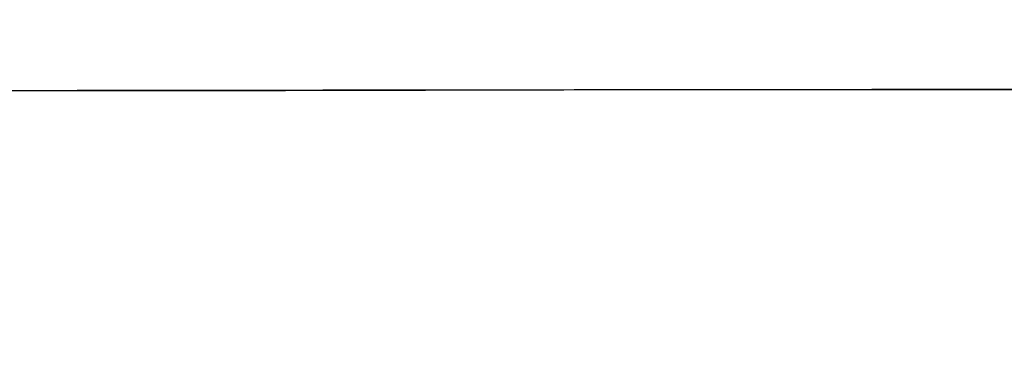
# Model space of a CAD drawing. Header units: millimetres. Extents: x -2852 to 102, y -106 to 97.
# Tile 224 of 256: x -299 to -254, y -12 to 3. Entities that reach past the tile are written whole.
import ezdxf

# ---------------------------------------------------------------- set-up
doc = ezdxf.new("R2010")
doc.units = ezdxf.units.MM
doc.header["$MEASUREMENT"] = 0
doc.layers.add('Predefinito', color=5, linetype='Continuous')

msp = doc.modelspace()

# ---------------------------------------------------------------- linework, layer by layer
at = {"layer": 'Predefinito', "extrusion": (-0.001367, 0.999999, 0)}
for points in [[(64.272, 1026.299), (114.855, 933.904), (131.997, 904.448), (149.724, 875.343), (169.253, 844.957), (190.093, 814.542), (200.992, 799.478), (212.179, 784.626), (223.646, 770.047), (235.446, 755.736), (247.449, 741.9), (259.829, 728.401), (272.338, 715.565), (278.747, 709.301), (285.266, 703.152), (291.702, 697.297), (298.249, 691.567), (304.909, 685.97), (311.688, 680.516), (318.347, 675.397), (325.123, 670.432), (332.018, 665.636), (339.035, 661.02), (345.91, 656.757), (352.902, 652.689), (360.013, 648.829), (367.24, 645.193), (374.335, 641.909), (381.535, 638.866), (385.173, 637.439), (388.837, 636.079), (392.525, 634.787), (396.238, 633.565), (400.428, 632.282), (404.645, 631.09), (408.887, 629.991), (413.15, 628.985), (417.184, 628.121), (421.235, 627.339), (425.301, 626.637), (429.381, 626.015), (433.444, 625.477), (437.517, 625.017), (441.597, 624.634), (445.685, 624.328), (449.777, 624.098), (453.873, 623.942), (457.972, 623.861), (462.071, 623.853), (470.244, 624.051), (478.406, 624.529), (486.547, 625.279), (494.66, 626.292), (502.73, 627.558), (510.756, 629.072), (518.735, 630.826), (526.659, 632.811), (534.488, 635.012), (542.253, 637.429), (549.95, 640.057), (557.573, 642.89), (565.032, 645.886), (572.41, 649.073), (579.705, 652.448), (586.913, 656.005), (593.875, 659.66), (600.745, 663.485), (607.519, 667.477), (614.191, 671.637), (620.341, 675.681), (626.394, 679.871), (632.344, 684.206), (638.185, 688.686), (645.582, 694.709), (652.775, 700.974), (656.585, 704.469), (660.331, 708.031), (664.013, 711.66), (667.63, 715.354), (674.543, 722.79), (681.203, 730.452), (687.557, 738.254), (693.673, 746.245), (699.554, 754.398), (705.219, 762.705), (710.715, 771.198), (716.021, 779.808), (721.257, 788.694), (726.337, 797.672), (736.107, 815.841), (791.425, 926.067), (803.138, 947.605), (815.813, 969.545), (839.302, 1007.397), (842.429, 1012.752), (843.86, 1015.323), (845.243, 1017.918), (846.485, 1020.37), (847.665, 1022.852), (848.653, 1025.096), (849.119, 1026.23), (849.565, 1027.372)], [(64.272, 1026.299), (114.855, 933.904), (131.997, 904.448), (149.724, 875.343), (169.253, 844.957), (190.093, 814.542), (200.992, 799.478), (212.179, 784.626), (223.646, 770.047), (235.446, 755.736), (247.449, 741.9), (259.829, 728.401), (272.338, 715.565), (278.747, 709.301), (285.266, 703.152), (291.702, 697.297), (298.249, 691.567), (304.909, 685.97), (311.688, 680.516), (318.347, 675.397), (325.123, 670.432), (332.018, 665.636), (339.035, 661.02), (345.91, 656.757), (352.902, 652.689), (360.013, 648.829), (367.24, 645.193), (374.335, 641.909), (381.535, 638.866), (385.173, 637.439), (388.837, 636.079), (392.525, 634.787), (396.238, 633.565), (400.428, 632.282), (404.645, 631.09), (408.887, 629.991), (413.15, 628.985), (417.184, 628.121), (421.235, 627.339), (425.301, 626.637), (429.381, 626.015), (433.444, 625.477), (437.517, 625.017), (441.597, 624.634), (445.685, 624.328), (449.777, 624.098), (453.873, 623.942), (457.972, 623.861), (462.071, 623.853), (470.244, 624.051), (478.406, 624.529), (486.547, 625.279), (494.66, 626.292), (502.73, 627.558), (510.756, 629.072), (518.735, 630.826), (526.659, 632.811), (534.488, 635.012), (542.253, 637.429), (549.95, 640.057), (557.573, 642.89), (565.032, 645.886), (572.41, 649.073), (579.705, 652.448), (586.913, 656.005), (593.875, 659.66), (600.745, 663.485), (607.519, 667.477), (614.191, 671.637), (620.341, 675.681), (626.394, 679.871), (632.344, 684.206), (638.185, 688.686), (645.582, 694.709), (652.775, 700.974), (656.585, 704.469), (660.331, 708.031), (664.013, 711.66), (667.63, 715.354), (674.543, 722.79), (681.203, 730.452), (687.557, 738.254), (693.673, 746.245), (699.554, 754.398), (705.219, 762.705), (710.715, 771.198), (716.021, 779.808), (721.257, 788.694), (726.337, 797.672), (736.107, 815.841), (791.425, 926.067), (803.138, 947.605), (815.813, 969.545), (839.302, 1007.397), (842.429, 1012.752), (843.86, 1015.323), (845.243, 1017.918), (846.485, 1020.37), (847.665, 1022.852), (848.653, 1025.096), (849.119, 1026.23), (849.565, 1027.372)], [(57.948, 1023.296), (108.593, 930.777), (125.793, 901.207), (143.591, 871.968), (163.214, 841.419), (184.171, 810.81), (195.139, 795.638), (206.404, 780.669), (217.96, 765.964), (229.86, 751.517), (241.976, 737.536), (254.485, 723.881), (267.139, 710.878), (273.629, 704.526), (280.235, 698.285), (286.762, 692.338), (293.407, 686.511), (300.173, 680.815), (307.066, 675.259), (313.845, 670.037), (320.75, 664.967), (327.784, 660.062), (334.95, 655.335), (341.982, 650.963), (349.143, 646.784), (356.435, 642.812), (363.858, 639.064), (371.156, 635.672), (378.573, 632.523), (382.326, 631.044), (386.108, 629.633), (389.918, 628.291), (393.756, 627.02), (398.09, 625.684), (402.453, 624.442), (406.839, 623.297), (411.248, 622.248), (415.418, 621.348), (419.605, 620.531), (423.806, 619.798), (428.02, 619.149), (432.216, 618.586), (436.42, 618.103), (440.632, 617.701), (444.848, 617.378), (449.069, 617.134), (453.292, 616.966), (457.516, 616.876), (461.739, 616.861), (470.154, 617.052), (478.552, 617.531), (486.923, 618.289), (495.259, 619.317), (503.545, 620.606), (511.782, 622.148), (519.964, 623.935), (528.086, 625.958), (536.107, 628.202), (544.059, 630.666), (551.938, 633.345), (559.739, 636.234), (567.369, 639.288), (574.915, 642.537), (582.375, 645.977), (589.745, 649.604), (596.864, 653.33), (603.889, 657.23), (610.816, 661.303), (617.641, 665.546), (623.934, 669.674), (630.13, 673.951), (636.223, 678.379), (642.209, 682.958), (649.793, 689.117), (657.17, 695.526), (661.077, 699.1), (664.919, 702.744), (668.695, 706.456), (672.403, 710.234), (679.487, 717.834), (686.307, 725.662), (692.807, 733.624), (699.057, 741.771), (705.058, 750.073), (710.831, 758.52), (716.422, 767.144), (721.811, 775.874), (727.119, 784.869), (732.261, 793.943), (742.124, 812.264), (797.421, 922.454), (809.049, 943.855), (821.615, 965.629), (845.1, 1003.476), (848.324, 1008.976), (851.271, 1014.359), (852.592, 1016.949), (853.866, 1019.604), (854.952, 1022.041), (855.472, 1023.29), (855.975, 1024.56)], [(57.948, 1023.296), (108.593, 930.777), (125.793, 901.207), (143.591, 871.968), (163.214, 841.419), (184.171, 810.81), (195.139, 795.638), (206.404, 780.669), (217.96, 765.964), (229.86, 751.517), (241.976, 737.536), (254.485, 723.881), (267.139, 710.878), (273.629, 704.526), (280.235, 698.285), (286.762, 692.338), (293.407, 686.511), (300.173, 680.815), (307.066, 675.259), (313.845, 670.037), (320.75, 664.967), (327.784, 660.062), (334.95, 655.335), (341.982, 650.963), (349.143, 646.784), (356.435, 642.812), (363.858, 639.064), (371.156, 635.672), (378.573, 632.523), (382.326, 631.044), (386.108, 629.633), (389.918, 628.291), (393.756, 627.02), (398.09, 625.684), (402.453, 624.442), (406.839, 623.297), (411.248, 622.248), (415.418, 621.348), (419.605, 620.531), (423.806, 619.798), (428.02, 619.149), (432.216, 618.586), (436.42, 618.103), (440.632, 617.701), (444.848, 617.378), (449.069, 617.134), (453.292, 616.966), (457.516, 616.876), (461.739, 616.861), (470.154, 617.052), (478.552, 617.531), (486.923, 618.289), (495.259, 619.317), (503.545, 620.606), (511.782, 622.148), (519.964, 623.935), (528.086, 625.958), (536.107, 628.202), (544.059, 630.666), (551.938, 633.345), (559.739, 636.234), (567.369, 639.288), (574.915, 642.537), (582.375, 645.977), (589.745, 649.604), (596.864, 653.33), (603.889, 657.23), (610.816, 661.303), (617.641, 665.546), (623.934, 669.674), (630.13, 673.951), (636.223, 678.379), (642.209, 682.958), (649.793, 689.117), (657.17, 695.526), (661.077, 699.1), (664.919, 702.744), (668.695, 706.456), (672.403, 710.234), (679.487, 717.834), (686.307, 725.662), (692.807, 733.624), (699.057, 741.771), (705.058, 750.073), (710.831, 758.52), (716.422, 767.144), (721.811, 775.874), (727.119, 784.869), (732.261, 793.943), (742.124, 812.264), (797.421, 922.454), (809.049, 943.855), (821.615, 965.629), (845.1, 1003.476), (848.324, 1008.976), (851.271, 1014.359), (852.592, 1016.949), (853.866, 1019.604), (854.952, 1022.041), (855.472, 1023.29), (855.975, 1024.56)], [(849.691, 1027.529), (849.25, 1026.387), (848.776, 1025.227), (847.734, 1022.851), (846.573, 1020.407), (845.305, 1017.901), (843.939, 1015.338), (842.485, 1012.724), (839.352, 1007.359), (811.833, 962.685), (799.482, 940.88), (788.035, 919.481), (738.069, 819.479), (728.276, 801.056), (718.13, 783.218), (712.87, 774.526), (707.454, 765.991), (701.86, 757.614), (696.067, 749.4), (690.051, 741.351), (683.791, 733.471), (677.263, 725.762), (670.445, 718.229), (663.316, 710.874), (659.627, 707.264), (655.852, 703.7), (651.987, 700.182), (648.031, 696.711), (643.979, 693.287), (639.83, 689.91), (633.941, 685.329), (627.868, 680.846), (621.618, 676.472), (615.201, 672.212), (608.623, 668.076), (601.891, 664.072), (595.015, 660.207), (588, 656.491), (580.856, 652.931), (573.589, 649.535), (566.207, 646.311), (558.719, 643.268), (551.131, 640.414), (543.451, 637.756), (535.687, 635.304), (527.846, 633.065), (519.937, 631.047), (511.966, 629.258), (503.942, 627.707), (495.872, 626.402), (487.764, 625.351), (479.625, 624.561), (471.464, 624.042), (463.287, 623.802), (459.195, 623.788), (455.103, 623.847), (451.01, 623.98), (446.918, 624.188), (442.829, 624.471), (438.742, 624.831), (434.659, 625.268), (430.581, 625.785), (426.508, 626.381), (422.443, 627.058), (418.385, 627.816), (414.335, 628.658), (410.296, 629.583), (406.266, 630.593), (402.249, 631.69), (398.243, 632.873), (394.569, 634.039), (390.906, 635.278), (387.255, 636.59), (383.615, 637.973), (379.988, 639.427), (376.372, 640.95), (369.177, 644.199), (362.032, 647.713), (354.937, 651.484), (347.894, 655.503), (340.903, 659.761), (333.966, 664.252), (327.084, 668.966), (320.256, 673.895), (313.486, 679.031), (306.773, 684.365), (300.118, 689.89), (293.523, 695.597), (286.989, 701.478), (280.516, 707.524), (274.106, 713.727), (261.477, 726.573), (249.111, 739.949), (237.015, 753.788), (225.197, 768.025), (213.667, 782.594), (202.431, 797.427), (191.497, 812.46), (170.571, 842.859), (150.952, 873.26), (132.705, 903.136), (115.895, 931.956), (64.308, 1026.1)], [(849.691, 1027.529), (849.25, 1026.387), (848.776, 1025.227), (847.734, 1022.851), (846.573, 1020.407), (845.305, 1017.901), (843.939, 1015.338), (842.485, 1012.724), (839.352, 1007.359), (811.833, 962.685), (799.482, 940.88), (788.035, 919.481), (738.069, 819.479), (728.276, 801.056), (718.13, 783.218), (712.87, 774.526), (707.454, 765.991), (701.86, 757.614), (696.067, 749.4), (690.051, 741.351), (683.791, 733.471), (677.263, 725.762), (670.445, 718.229), (663.316, 710.874), (659.627, 707.264), (655.852, 703.7), (651.987, 700.182), (648.031, 696.711), (643.979, 693.287), (639.83, 689.91), (633.941, 685.329), (627.868, 680.846), (621.618, 676.472), (615.201, 672.212), (608.623, 668.076), (601.891, 664.072), (595.015, 660.207), (588, 656.491), (580.856, 652.931), (573.589, 649.535), (566.207, 646.311), (558.719, 643.268), (551.131, 640.414), (543.451, 637.756), (535.687, 635.304), (527.846, 633.065), (519.937, 631.047), (511.966, 629.258), (503.942, 627.707), (495.872, 626.402), (487.764, 625.351), (479.625, 624.561), (471.464, 624.042), (463.287, 623.802), (459.195, 623.788), (455.103, 623.847), (451.01, 623.98), (446.918, 624.188), (442.829, 624.471), (438.742, 624.831), (434.659, 625.268), (430.581, 625.785), (426.508, 626.381), (422.443, 627.058), (418.385, 627.816), (414.335, 628.658), (410.296, 629.583), (406.266, 630.593), (402.249, 631.69), (398.243, 632.873), (394.569, 634.039), (390.906, 635.278), (387.255, 636.59), (383.615, 637.973), (379.988, 639.427), (376.372, 640.95), (369.177, 644.199), (362.032, 647.713), (354.937, 651.484), (347.894, 655.503), (340.903, 659.761), (333.966, 664.252), (327.084, 668.966), (320.256, 673.895), (313.486, 679.031), (306.773, 684.365), (300.118, 689.89), (293.523, 695.597), (286.989, 701.478), (280.516, 707.524), (274.106, 713.727), (261.477, 726.573), (249.111, 739.949), (237.015, 753.788), (225.197, 768.025), (213.667, 782.594), (202.431, 797.427), (191.497, 812.46), (170.571, 842.859), (150.952, 873.26), (132.705, 903.136), (115.895, 931.956), (64.308, 1026.1)], [(70.595, 1029.301), (121.118, 937.031), (138.202, 907.69), (155.856, 878.718), (175.293, 848.496), (196.016, 818.274), (206.845, 803.318), (217.953, 788.583), (229.332, 774.129), (241.031, 759.954), (252.923, 746.264), (265.174, 732.922), (277.537, 720.252), (283.865, 714.077), (290.297, 708.019), (296.642, 702.257), (303.091, 696.622), (309.645, 691.124), (316.31, 685.773), (322.85, 680.757), (329.497, 675.898), (336.253, 671.21), (343.119, 666.705), (349.838, 662.552), (356.661, 658.594), (363.59, 654.846), (370.622, 651.322), (377.513, 648.146), (384.496, 645.208), (388.02, 643.834), (391.566, 642.525), (395.133, 641.283), (398.721, 640.11), (402.767, 638.88), (406.838, 637.738), (410.934, 636.685), (415.053, 635.721), (418.95, 634.895), (422.865, 634.146), (426.796, 633.475), (430.741, 632.882), (434.672, 632.369), (438.613, 631.931), (442.563, 631.567), (446.521, 631.278), (450.485, 631.062), (454.455, 630.918), (458.428, 630.846), (462.403, 630.845), (470.334, 631.051), (478.259, 631.528), (486.171, 632.269), (494.061, 633.266), (501.914, 634.511), (509.731, 635.997), (517.505, 637.717), (525.231, 639.664), (532.869, 641.822), (540.447, 644.192), (547.962, 646.769), (555.408, 649.547), (562.695, 652.485), (569.905, 655.61), (577.035, 658.918), (584.081, 662.407), (590.887, 665.99), (597.602, 669.739), (604.222, 673.652), (610.741, 677.728), (616.749, 681.689), (622.658, 685.791), (628.465, 690.033), (634.162, 694.414), (641.371, 700.301), (648.381, 706.423), (652.093, 709.837), (655.743, 713.318), (659.332, 716.865), (662.858, 720.475), (669.599, 727.746), (676.099, 735.243), (682.307, 742.884), (688.289, 750.719), (694.05, 758.723), (699.608, 766.89), (705.008, 775.252), (710.231, 783.742), (715.395, 792.519), (720.413, 801.401), (730.09, 819.418), (785.429, 929.679), (797.228, 951.356), (810.011, 973.46), (833.503, 1011.318), (836.534, 1016.527), (837.904, 1019.002), (839.216, 1021.478), (840.378, 1023.791), (841.464, 1026.099), (842.355, 1028.15), (842.767, 1029.17), (843.154, 1030.183)], [(70.595, 1029.301), (121.118, 937.031), (138.202, 907.69), (155.856, 878.718), (175.293, 848.496), (196.016, 818.274), (206.845, 803.318), (217.953, 788.583), (229.332, 774.129), (241.031, 759.954), (252.923, 746.264), (265.174, 732.922), (277.537, 720.252), (283.865, 714.077), (290.297, 708.019), (296.642, 702.257), (303.091, 696.622), (309.645, 691.124), (316.31, 685.773), (322.85, 680.757), (329.497, 675.898), (336.253, 671.21), (343.119, 666.705), (349.838, 662.552), (356.661, 658.594), (363.59, 654.846), (370.622, 651.322), (377.513, 648.146), (384.496, 645.208), (388.02, 643.834), (391.566, 642.525), (395.133, 641.283), (398.721, 640.11), (402.767, 638.88), (406.838, 637.738), (410.934, 636.685), (415.053, 635.721), (418.95, 634.895), (422.865, 634.146), (426.796, 633.475), (430.741, 632.882), (434.672, 632.369), (438.613, 631.931), (442.563, 631.567), (446.521, 631.278), (450.485, 631.062), (454.455, 630.918), (458.428, 630.846), (462.403, 630.845), (470.334, 631.051), (478.259, 631.528), (486.171, 632.269), (494.061, 633.266), (501.914, 634.511), (509.731, 635.997), (517.505, 637.717), (525.231, 639.664), (532.869, 641.822), (540.447, 644.192), (547.962, 646.769), (555.408, 649.547), (562.695, 652.485), (569.905, 655.61), (577.035, 658.918), (584.081, 662.407), (590.887, 665.99), (597.602, 669.739), (604.222, 673.652), (610.741, 677.728), (616.749, 681.689), (622.658, 685.791), (628.465, 690.033), (634.162, 694.414), (641.371, 700.301), (648.381, 706.423), (652.093, 709.837), (655.743, 713.318), (659.332, 716.865), (662.858, 720.475), (669.599, 727.746), (676.099, 735.243), (682.307, 742.884), (688.289, 750.719), (694.05, 758.723), (699.608, 766.89), (705.008, 775.252), (710.231, 783.742), (715.395, 792.519), (720.413, 801.401), (730.09, 819.418), (785.429, 929.679), (797.228, 951.356), (810.011, 973.46), (833.503, 1011.318), (836.534, 1016.527), (837.904, 1019.002), (839.216, 1021.478), (840.378, 1023.791), (841.464, 1026.099), (842.355, 1028.15), (842.767, 1029.17), (843.154, 1030.183)], [(64.272, 1026.299), (114.855, 933.904), (131.997, 904.448), (149.724, 875.343), (169.253, 844.957), (190.093, 814.542), (200.992, 799.478), (212.179, 784.626), (223.646, 770.047), (235.446, 755.736), (247.449, 741.9), (259.829, 728.401), (272.338, 715.565), (278.747, 709.301), (285.266, 703.152), (291.702, 697.297), (298.249, 691.567), (304.909, 685.97), (311.688, 680.516), (318.347, 675.397), (325.123, 670.432), (332.018, 665.636), (339.035, 661.02), (345.91, 656.757), (352.902, 652.689), (360.013, 648.829), (367.24, 645.193), (374.335, 641.909), (381.535, 638.866), (385.173, 637.439), (388.837, 636.079), (392.525, 634.787), (396.238, 633.565), (400.428, 632.282), (404.645, 631.09), (408.887, 629.991), (413.15, 628.985), (417.184, 628.121), (421.235, 627.339), (425.301, 626.637), (429.381, 626.015), (433.444, 625.477), (437.517, 625.017), (441.597, 624.634), (445.685, 624.328), (449.777, 624.098), (453.873, 623.942), (457.972, 623.861), (462.071, 623.853), (470.244, 624.051), (478.406, 624.529), (486.547, 625.279), (494.66, 626.292), (502.73, 627.558), (510.756, 629.072), (518.735, 630.826), (526.659, 632.811), (534.488, 635.012), (542.253, 637.429), (549.95, 640.057), (557.573, 642.89), (565.032, 645.886), (572.41, 649.073), (579.705, 652.448), (586.913, 656.005), (593.875, 659.66), (600.745, 663.485), (607.519, 667.477), (614.191, 671.637), (620.341, 675.681), (626.394, 679.871), (632.344, 684.206), (638.185, 688.686), (645.582, 694.709), (652.775, 700.974), (656.585, 704.469), (660.331, 708.031), (664.013, 711.66), (667.63, 715.354), (674.543, 722.79), (681.203, 730.452), (687.557, 738.254), (693.673, 746.245), (699.554, 754.398), (705.219, 762.705), (710.715, 771.198), (716.021, 779.808), (721.257, 788.694), (726.337, 797.672), (736.107, 815.841), (791.425, 926.067), (803.138, 947.605), (815.813, 969.545), (839.302, 1007.397), (842.429, 1012.752), (843.86, 1015.323), (845.243, 1017.918), (846.485, 1020.37), (847.665, 1022.852), (848.653, 1025.096), (849.119, 1026.23), (849.565, 1027.372)], [(64.272, 1026.299), (114.855, 933.904), (131.997, 904.448), (149.724, 875.343), (169.253, 844.957), (190.093, 814.542), (200.992, 799.478), (212.179, 784.626), (223.646, 770.047), (235.446, 755.736), (247.449, 741.9), (259.829, 728.401), (272.338, 715.565), (278.747, 709.301), (285.266, 703.152), (291.702, 697.297), (298.249, 691.567), (304.909, 685.97), (311.688, 680.516), (318.347, 675.397), (325.123, 670.432), (332.018, 665.636), (339.035, 661.02), (345.91, 656.757), (352.902, 652.689), (360.013, 648.829), (367.24, 645.193), (374.335, 641.909), (381.535, 638.866), (385.173, 637.439), (388.837, 636.079), (392.525, 634.787), (396.238, 633.565), (400.428, 632.282), (404.645, 631.09), (408.887, 629.991), (413.15, 628.985), (417.184, 628.121), (421.235, 627.339), (425.301, 626.637), (429.381, 626.015), (433.444, 625.477), (437.517, 625.017), (441.597, 624.634), (445.685, 624.328), (449.777, 624.098), (453.873, 623.942), (457.972, 623.861), (462.071, 623.853), (470.244, 624.051), (478.406, 624.529), (486.547, 625.279), (494.66, 626.292), (502.73, 627.558), (510.756, 629.072), (518.735, 630.826), (526.659, 632.811), (534.488, 635.012), (542.253, 637.429), (549.95, 640.057), (557.573, 642.89), (565.032, 645.886), (572.41, 649.073), (579.705, 652.448), (586.913, 656.005), (593.875, 659.66), (600.745, 663.485), (607.519, 667.477), (614.191, 671.637), (620.341, 675.681), (626.394, 679.871), (632.344, 684.206), (638.185, 688.686), (645.582, 694.709), (652.775, 700.974), (656.585, 704.469), (660.331, 708.031), (664.013, 711.66), (667.63, 715.354), (674.543, 722.79), (681.203, 730.452), (687.557, 738.254), (693.673, 746.245), (699.554, 754.398), (705.219, 762.705), (710.715, 771.198), (716.021, 779.808), (721.257, 788.694), (726.337, 797.672), (736.107, 815.841), (791.425, 926.067), (803.138, 947.605), (815.813, 969.545), (839.302, 1007.397), (842.429, 1012.752), (843.86, 1015.323), (845.243, 1017.918), (846.485, 1020.37), (847.665, 1022.852), (848.653, 1025.096), (849.119, 1026.23), (849.565, 1027.372)]]:
    msp.add_lwpolyline(points, dxfattribs=at)
at = {"layer": 'Predefinito', "extrusion": (0.695286, 0.000950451, 0.718732)}
msp.add_lwpolyline([(-4.033, 686.922), (-3.878, 686.924), (-3.721, 686.929), (-3.563, 686.938), (-3.404, 686.95), (-3.244, 686.966), (-3.083, 686.987), (-2.922, 687.011), (-2.76, 687.039), (-2.597, 687.071), (-2.434, 687.107), (-2.271, 687.147), (-2.107, 687.192), (-1.944, 687.241), (-1.781, 687.294), (-1.619, 687.352), (-1.457, 687.413), (-1.295, 687.479), (-1.135, 687.55), (-0.976, 687.625), (-0.818, 687.704), (-0.662, 687.787), (-0.507, 687.875), (-0.354, 687.967), (-0.203, 688.063), (-0.054, 688.163), (0.093, 688.267), (0.237, 688.375), (0.379, 688.487), (0.518, 688.603), (0.654, 688.723), (0.787, 688.846), (0.916, 688.972), (1.043, 689.102), (1.166, 689.235), (1.285, 689.371), (1.401, 689.51), (1.513, 689.651), (1.621, 689.796), (1.726, 689.942), (1.826, 690.091), (1.922, 690.242), (2.014, 690.396), (2.101, 690.55), (2.185, 690.707), (2.264, 690.865), (2.339, 691.024), (2.409, 691.184), (2.475, 691.345), (2.537, 691.507), (2.594, 691.67), (2.648, 691.833), (2.696, 691.996), (2.741, 692.159), (2.781, 692.322), (2.818, 692.485), (2.85, 692.648), (2.878, 692.81), (2.902, 692.972), (2.922, 693.133), (2.938, 693.293), (2.951, 693.452), (2.96, 693.61), (2.965, 693.766), (2.967, 693.922), (2.965, 694.077), (2.96, 694.234), (2.951, 694.392), (2.938, 694.551), (2.922, 694.711), (2.902, 694.872), (2.878, 695.033), (2.85, 695.196), (2.818, 695.358), (2.781, 695.521), (2.741, 695.685), (2.696, 695.848), (2.648, 696.011), (2.594, 696.174), (2.537, 696.337), (2.475, 696.498), (2.409, 696.66), (2.339, 696.82), (2.264, 696.979), (2.185, 697.137), (2.101, 697.293), (2.014, 697.448), (1.922, 697.601), (1.826, 697.752), (1.726, 697.901), (1.621, 698.048), (1.513, 698.192), (1.401, 698.334), (1.285, 698.473), (1.166, 698.609), (1.043, 698.742), (0.916, 698.872), (0.787, 698.998), (0.654, 699.121), (0.518, 699.24), (0.379, 699.356), (0.237, 699.468), (0.093, 699.576), (-0.054, 699.681), (-0.203, 699.781), (-0.354, 699.877), (-0.507, 699.969), (-0.662, 700.056), (-0.818, 700.14), (-0.976, 700.219), (-1.135, 700.294), (-1.295, 700.364), (-1.457, 700.43), (-1.619, 700.492), (-1.781, 700.55), (-1.944, 700.603), (-2.107, 700.652), (-2.271, 700.696), (-2.434, 700.737), (-2.597, 700.773), (-2.76, 700.805), (-2.922, 700.833), (-3.083, 700.857), (-3.244, 700.877), (-3.404, 700.893), (-3.563, 700.906), (-3.721, 700.915), (-3.878, 700.92), (-4.033, 700.922), (-4.189, 700.92), (-4.345, 700.915), (-4.503, 700.906), (-4.662, 700.893), (-4.822, 700.877), (-4.983, 700.857), (-5.145, 700.833), (-5.307, 700.805), (-5.47, 700.773), (-5.633, 700.737), (-5.796, 700.696), (-5.959, 700.652), (-6.123, 700.603), (-6.286, 700.55), (-6.448, 700.492), (-6.61, 700.43), (-6.771, 700.364), (-6.931, 700.294), (-7.091, 700.219), (-7.248, 700.14), (-7.405, 700.056), (-7.56, 699.969), (-7.713, 699.877), (-7.864, 699.781), (-8.013, 699.681), (-8.159, 699.576), (-8.304, 699.468), (-8.445, 699.356), (-8.584, 699.24), (-8.72, 699.121), (-8.853, 698.998), (-8.983, 698.872), (-9.11, 698.742), (-9.233, 698.609), (-9.352, 698.473), (-9.468, 698.334), (-9.58, 698.192), (-9.688, 698.048), (-9.792, 697.901), (-9.892, 697.752), (-9.988, 697.601), (-10.08, 697.448), (-10.168, 697.293), (-10.251, 697.137), (-10.33, 696.979), (-10.405, 696.82), (-10.476, 696.66), (-10.542, 696.498), (-10.604, 696.337), (-10.661, 696.174), (-10.714, 696.011), (-10.763, 695.848), (-10.808, 695.685), (-10.848, 695.521), (-10.884, 695.358), (-10.916, 695.196), (-10.945, 695.033), (-10.969, 694.872), (-10.989, 694.711), (-11.005, 694.551), (-11.018, 694.392), (-11.026, 694.234), (-11.032, 694.077), (-11.033, 693.922), (-11.032, 693.766), (-11.026, 693.61), (-11.018, 693.452), (-11.005, 693.293), (-10.989, 693.133), (-10.969, 692.972), (-10.945, 692.81), (-10.916, 692.648), (-10.884, 692.485), (-10.848, 692.322), (-10.808, 692.159), (-10.763, 691.996), (-10.714, 691.833), (-10.661, 691.67), (-10.604, 691.507), (-10.542, 691.345), (-10.476, 691.184), (-10.405, 691.024), (-10.33, 690.865), (-10.251, 690.707), (-10.168, 690.55), (-10.08, 690.396), (-9.988, 690.242), (-9.892, 690.091), (-9.792, 689.942), (-9.688, 689.796), (-9.58, 689.651), (-9.468, 689.51), (-9.352, 689.371), (-9.233, 689.235), (-9.11, 689.102), (-8.983, 688.972), (-8.853, 688.846), (-8.72, 688.723), (-8.584, 688.603), (-8.445, 688.487), (-8.304, 688.375), (-8.159, 688.267), (-8.013, 688.163), (-7.864, 688.063), (-7.713, 687.967), (-7.56, 687.875), (-7.405, 687.787), (-7.248, 687.704), (-7.091, 687.625), (-6.931, 687.55), (-6.771, 687.479), (-6.61, 687.413), (-6.448, 687.352), (-6.286, 687.294), (-6.123, 687.241), (-5.959, 687.192), (-5.796, 687.147), (-5.633, 687.107), (-5.47, 687.071), (-5.307, 687.039), (-5.145, 687.011), (-4.983, 686.987), (-4.822, 686.966), (-4.662, 686.95), (-4.503, 686.938), (-4.345, 686.929), (-4.189, 686.924), (-4.033, 686.922)], dxfattribs=at)
msp.add_lwpolyline([(-4.033, 686.922), (-3.878, 686.924), (-3.721, 686.929), (-3.563, 686.938), (-3.404, 686.95), (-3.244, 686.966), (-3.083, 686.987), (-2.922, 687.011), (-2.76, 687.039), (-2.597, 687.071), (-2.434, 687.107), (-2.271, 687.147), (-2.107, 687.192), (-1.944, 687.241), (-1.781, 687.294), (-1.619, 687.352), (-1.457, 687.413), (-1.295, 687.479), (-1.135, 687.55), (-0.976, 687.625), (-0.818, 687.704), (-0.662, 687.787), (-0.507, 687.875), (-0.354, 687.967), (-0.203, 688.063), (-0.054, 688.163), (0.093, 688.267), (0.237, 688.375), (0.379, 688.487), (0.518, 688.603), (0.654, 688.723), (0.787, 688.846), (0.916, 688.972), (1.043, 689.102), (1.166, 689.235), (1.285, 689.371), (1.401, 689.51), (1.513, 689.651), (1.621, 689.796), (1.726, 689.942), (1.826, 690.091), (1.922, 690.242), (2.014, 690.396), (2.101, 690.55), (2.185, 690.707), (2.264, 690.865), (2.339, 691.024), (2.409, 691.184), (2.475, 691.345), (2.537, 691.507), (2.594, 691.67), (2.648, 691.833), (2.696, 691.996), (2.741, 692.159), (2.781, 692.322), (2.818, 692.485), (2.85, 692.648), (2.878, 692.81), (2.902, 692.972), (2.922, 693.133), (2.938, 693.293), (2.951, 693.452), (2.96, 693.61), (2.965, 693.766), (2.967, 693.922), (2.965, 694.077), (2.96, 694.234), (2.951, 694.392), (2.938, 694.551), (2.922, 694.711), (2.902, 694.872), (2.878, 695.033), (2.85, 695.196), (2.818, 695.358), (2.781, 695.521), (2.741, 695.685), (2.696, 695.848), (2.648, 696.011), (2.594, 696.174), (2.537, 696.337), (2.475, 696.498), (2.409, 696.66), (2.339, 696.82), (2.264, 696.979), (2.185, 697.137), (2.101, 697.293), (2.014, 697.448), (1.922, 697.601), (1.826, 697.752), (1.726, 697.901), (1.621, 698.048), (1.513, 698.192), (1.401, 698.334), (1.285, 698.473), (1.166, 698.609), (1.043, 698.742), (0.916, 698.872), (0.787, 698.998), (0.654, 699.121), (0.518, 699.24), (0.379, 699.356), (0.237, 699.468), (0.093, 699.576), (-0.054, 699.681), (-0.203, 699.781), (-0.354, 699.877), (-0.507, 699.969), (-0.662, 700.056), (-0.818, 700.14), (-0.976, 700.219), (-1.135, 700.294), (-1.295, 700.364), (-1.457, 700.43), (-1.619, 700.492), (-1.781, 700.55), (-1.944, 700.603), (-2.107, 700.652), (-2.271, 700.696), (-2.434, 700.737), (-2.597, 700.773), (-2.76, 700.805), (-2.922, 700.833), (-3.083, 700.857), (-3.244, 700.877), (-3.404, 700.893), (-3.563, 700.906), (-3.721, 700.915), (-3.878, 700.92), (-4.033, 700.922), (-4.189, 700.92), (-4.345, 700.915), (-4.503, 700.906), (-4.662, 700.893), (-4.822, 700.877), (-4.983, 700.857), (-5.145, 700.833), (-5.307, 700.805), (-5.47, 700.773), (-5.633, 700.737), (-5.796, 700.696), (-5.959, 700.652), (-6.123, 700.603), (-6.286, 700.55), (-6.448, 700.492), (-6.61, 700.43), (-6.771, 700.364), (-6.931, 700.294), (-7.091, 700.219), (-7.248, 700.14), (-7.405, 700.056), (-7.56, 699.969), (-7.713, 699.877), (-7.864, 699.781), (-8.013, 699.681), (-8.159, 699.576), (-8.304, 699.468), (-8.445, 699.356), (-8.584, 699.24), (-8.72, 699.121), (-8.853, 698.998), (-8.983, 698.872), (-9.11, 698.742), (-9.233, 698.609), (-9.352, 698.473), (-9.468, 698.334), (-9.58, 698.192), (-9.688, 698.048), (-9.792, 697.901), (-9.892, 697.752), (-9.988, 697.601), (-10.08, 697.448), (-10.168, 697.293), (-10.251, 697.137), (-10.33, 696.979), (-10.405, 696.82), (-10.476, 696.66), (-10.542, 696.498), (-10.604, 696.337), (-10.661, 696.174), (-10.714, 696.011), (-10.763, 695.848), (-10.808, 695.685), (-10.848, 695.521), (-10.884, 695.358), (-10.916, 695.196), (-10.945, 695.033), (-10.969, 694.872), (-10.989, 694.711), (-11.005, 694.551), (-11.018, 694.392), (-11.026, 694.234), (-11.032, 694.077), (-11.033, 693.922), (-11.032, 693.766), (-11.026, 693.61), (-11.018, 693.452), (-11.005, 693.293), (-10.989, 693.133), (-10.969, 692.972), (-10.945, 692.81), (-10.916, 692.648), (-10.884, 692.485), (-10.848, 692.322), (-10.808, 692.159), (-10.763, 691.996), (-10.714, 691.833), (-10.661, 691.67), (-10.604, 691.507), (-10.542, 691.345), (-10.476, 691.184), (-10.405, 691.024), (-10.33, 690.865), (-10.251, 690.707), (-10.168, 690.55), (-10.08, 690.396), (-9.988, 690.242), (-9.892, 690.091), (-9.792, 689.942), (-9.688, 689.796), (-9.58, 689.651), (-9.468, 689.51), (-9.352, 689.371), (-9.233, 689.235), (-9.11, 689.102), (-8.983, 688.972), (-8.853, 688.846), (-8.72, 688.723), (-8.584, 688.603), (-8.445, 688.487), (-8.304, 688.375), (-8.159, 688.267), (-8.013, 688.163), (-7.864, 688.063), (-7.713, 687.967), (-7.56, 687.875), (-7.405, 687.787), (-7.248, 687.704), (-7.091, 687.625), (-6.931, 687.55), (-6.771, 687.479), (-6.61, 687.413), (-6.448, 687.352), (-6.286, 687.294), (-6.123, 687.241), (-5.959, 687.192), (-5.796, 687.147), (-5.633, 687.107), (-5.47, 687.071), (-5.307, 687.039), (-5.145, 687.011), (-4.983, 686.987), (-4.822, 686.966), (-4.662, 686.95), (-4.503, 686.938), (-4.345, 686.929), (-4.189, 686.924), (-4.033, 686.922)], dxfattribs=at)
at = {"layer": 'Predefinito', "extrusion": (0.669596, 0.000915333, 0.742725)}
msp.add_lwpolyline([(-4.033, 674.412), (-3.878, 674.413), (-3.721, 674.419), (-3.563, 674.428), (-3.404, 674.44), (-3.244, 674.456), (-3.083, 674.476), (-2.922, 674.501), (-2.76, 674.529), (-2.597, 674.561), (-2.434, 674.597), (-2.271, 674.637), (-2.107, 674.682), (-1.944, 674.731), (-1.781, 674.784), (-1.619, 674.841), (-1.457, 674.903), (-1.295, 674.969), (-1.135, 675.04), (-0.976, 675.115), (-0.818, 675.194), (-0.662, 675.277), (-0.507, 675.365), (-0.354, 675.457), (-0.203, 675.553), (-0.054, 675.653), (0.093, 675.757), (0.237, 675.865), (0.379, 675.977), (0.518, 676.093), (0.654, 676.212), (0.787, 676.336), (0.916, 676.462), (1.043, 676.592), (1.166, 676.725), (1.285, 676.861), (1.401, 677), (1.513, 677.141), (1.621, 677.286), (1.726, 677.432), (1.826, 677.581), (1.922, 677.732), (2.014, 677.885), (2.101, 678.04), (2.185, 678.197), (2.264, 678.355), (2.339, 678.514), (2.409, 678.674), (2.475, 678.835), (2.537, 678.997), (2.594, 679.159), (2.648, 679.322), (2.696, 679.486), (2.741, 679.649), (2.781, 679.812), (2.818, 679.975), (2.85, 680.138), (2.878, 680.3), (2.902, 680.462), (2.922, 680.623), (2.938, 680.783), (2.951, 680.942), (2.96, 681.1), (2.965, 681.256), (2.967, 681.412), (2.965, 681.567), (2.96, 681.724), (2.951, 681.882), (2.938, 682.041), (2.922, 682.201), (2.902, 682.362), (2.878, 682.523), (2.85, 682.685), (2.818, 682.848), (2.781, 683.011), (2.741, 683.175), (2.696, 683.338), (2.648, 683.501), (2.594, 683.664), (2.537, 683.826), (2.475, 683.988), (2.409, 684.15), (2.339, 684.31), (2.264, 684.469), (2.185, 684.627), (2.101, 684.783), (2.014, 684.938), (1.922, 685.091), (1.826, 685.242), (1.726, 685.391), (1.621, 685.538), (1.513, 685.682), (1.401, 685.824), (1.285, 685.963), (1.166, 686.099), (1.043, 686.232), (0.916, 686.361), (0.787, 686.488), (0.654, 686.611), (0.518, 686.73), (0.379, 686.846), (0.237, 686.958), (0.093, 687.066), (-0.054, 687.171), (-0.203, 687.271), (-0.354, 687.367), (-0.507, 687.459), (-0.662, 687.546), (-0.818, 687.63), (-0.976, 687.709), (-1.135, 687.784), (-1.295, 687.854), (-1.457, 687.92), (-1.619, 687.982), (-1.781, 688.039), (-1.944, 688.093), (-2.107, 688.142), (-2.271, 688.186), (-2.434, 688.227), (-2.597, 688.263), (-2.76, 688.295), (-2.922, 688.323), (-3.083, 688.347), (-3.244, 688.367), (-3.404, 688.383), (-3.563, 688.396), (-3.721, 688.405), (-3.878, 688.41), (-4.033, 688.412), (-4.189, 688.41), (-4.345, 688.405), (-4.503, 688.396), (-4.662, 688.383), (-4.822, 688.367), (-4.983, 688.347), (-5.145, 688.323), (-5.307, 688.295), (-5.47, 688.263), (-5.633, 688.227), (-5.796, 688.186), (-5.959, 688.142), (-6.123, 688.093), (-6.286, 688.039), (-6.448, 687.982), (-6.61, 687.92), (-6.771, 687.854), (-6.931, 687.784), (-7.091, 687.709), (-7.248, 687.63), (-7.405, 687.546), (-7.56, 687.459), (-7.713, 687.367), (-7.864, 687.271), (-8.013, 687.171), (-8.159, 687.066), (-8.304, 686.958), (-8.445, 686.846), (-8.584, 686.73), (-8.72, 686.611), (-8.853, 686.488), (-8.983, 686.361), (-9.11, 686.232), (-9.233, 686.099), (-9.352, 685.963), (-9.468, 685.824), (-9.58, 685.682), (-9.688, 685.538), (-9.792, 685.391), (-9.892, 685.242), (-9.988, 685.091), (-10.08, 684.938), (-10.168, 684.783), (-10.251, 684.627), (-10.33, 684.469), (-10.405, 684.31), (-10.476, 684.15), (-10.542, 683.988), (-10.604, 683.826), (-10.661, 683.664), (-10.714, 683.501), (-10.763, 683.338), (-10.808, 683.175), (-10.848, 683.011), (-10.884, 682.848), (-10.916, 682.685), (-10.945, 682.523), (-10.969, 682.362), (-10.989, 682.201), (-11.005, 682.041), (-11.018, 681.882), (-11.026, 681.724), (-11.032, 681.567), (-11.033, 681.412), (-11.032, 681.256), (-11.026, 681.1), (-11.018, 680.942), (-11.005, 680.783), (-10.989, 680.623), (-10.969, 680.462), (-10.945, 680.3), (-10.916, 680.138), (-10.884, 679.975), (-10.848, 679.812), (-10.808, 679.649), (-10.763, 679.486), (-10.714, 679.322), (-10.661, 679.159), (-10.604, 678.997), (-10.542, 678.835), (-10.476, 678.674), (-10.405, 678.514), (-10.33, 678.355), (-10.251, 678.197), (-10.168, 678.04), (-10.08, 677.885), (-9.988, 677.732), (-9.892, 677.581), (-9.792, 677.432), (-9.688, 677.286), (-9.58, 677.141), (-9.468, 677), (-9.352, 676.861), (-9.233, 676.725), (-9.11, 676.592), (-8.983, 676.462), (-8.853, 676.336), (-8.72, 676.212), (-8.584, 676.093), (-8.445, 675.977), (-8.304, 675.865), (-8.159, 675.757), (-8.013, 675.653), (-7.864, 675.553), (-7.713, 675.457), (-7.56, 675.365), (-7.405, 675.277), (-7.248, 675.194), (-7.091, 675.115), (-6.931, 675.04), (-6.771, 674.969), (-6.61, 674.903), (-6.448, 674.841), (-6.286, 674.784), (-6.123, 674.731), (-5.959, 674.682), (-5.796, 674.637), (-5.633, 674.597), (-5.47, 674.561), (-5.307, 674.529), (-5.145, 674.501), (-4.983, 674.476), (-4.822, 674.456), (-4.662, 674.44), (-4.503, 674.428), (-4.345, 674.419), (-4.189, 674.413), (-4.033, 674.412)], dxfattribs=at)
msp.add_lwpolyline([(-4.033, 674.412), (-3.878, 674.413), (-3.721, 674.419), (-3.563, 674.428), (-3.404, 674.44), (-3.244, 674.456), (-3.083, 674.476), (-2.922, 674.501), (-2.76, 674.529), (-2.597, 674.561), (-2.434, 674.597), (-2.271, 674.637), (-2.107, 674.682), (-1.944, 674.731), (-1.781, 674.784), (-1.619, 674.841), (-1.457, 674.903), (-1.295, 674.969), (-1.135, 675.04), (-0.976, 675.115), (-0.818, 675.194), (-0.662, 675.277), (-0.507, 675.365), (-0.354, 675.457), (-0.203, 675.553), (-0.054, 675.653), (0.093, 675.757), (0.237, 675.865), (0.379, 675.977), (0.518, 676.093), (0.654, 676.212), (0.787, 676.336), (0.916, 676.462), (1.043, 676.592), (1.166, 676.725), (1.285, 676.861), (1.401, 677), (1.513, 677.141), (1.621, 677.286), (1.726, 677.432), (1.826, 677.581), (1.922, 677.732), (2.014, 677.885), (2.101, 678.04), (2.185, 678.197), (2.264, 678.355), (2.339, 678.514), (2.409, 678.674), (2.475, 678.835), (2.537, 678.997), (2.594, 679.159), (2.648, 679.322), (2.696, 679.486), (2.741, 679.649), (2.781, 679.812), (2.818, 679.975), (2.85, 680.138), (2.878, 680.3), (2.902, 680.462), (2.922, 680.623), (2.938, 680.783), (2.951, 680.942), (2.96, 681.1), (2.965, 681.256), (2.967, 681.412), (2.965, 681.567), (2.96, 681.724), (2.951, 681.882), (2.938, 682.041), (2.922, 682.201), (2.902, 682.362), (2.878, 682.523), (2.85, 682.685), (2.818, 682.848), (2.781, 683.011), (2.741, 683.175), (2.696, 683.338), (2.648, 683.501), (2.594, 683.664), (2.537, 683.826), (2.475, 683.988), (2.409, 684.15), (2.339, 684.31), (2.264, 684.469), (2.185, 684.627), (2.101, 684.783), (2.014, 684.938), (1.922, 685.091), (1.826, 685.242), (1.726, 685.391), (1.621, 685.538), (1.513, 685.682), (1.401, 685.824), (1.285, 685.963), (1.166, 686.099), (1.043, 686.232), (0.916, 686.361), (0.787, 686.488), (0.654, 686.611), (0.518, 686.73), (0.379, 686.846), (0.237, 686.958), (0.093, 687.066), (-0.054, 687.171), (-0.203, 687.271), (-0.354, 687.367), (-0.507, 687.459), (-0.662, 687.546), (-0.818, 687.63), (-0.976, 687.709), (-1.135, 687.784), (-1.295, 687.854), (-1.457, 687.92), (-1.619, 687.982), (-1.781, 688.039), (-1.944, 688.093), (-2.107, 688.142), (-2.271, 688.186), (-2.434, 688.227), (-2.597, 688.263), (-2.76, 688.295), (-2.922, 688.323), (-3.083, 688.347), (-3.244, 688.367), (-3.404, 688.383), (-3.563, 688.396), (-3.721, 688.405), (-3.878, 688.41), (-4.033, 688.412), (-4.189, 688.41), (-4.345, 688.405), (-4.503, 688.396), (-4.662, 688.383), (-4.822, 688.367), (-4.983, 688.347), (-5.145, 688.323), (-5.307, 688.295), (-5.47, 688.263), (-5.633, 688.227), (-5.796, 688.186), (-5.959, 688.142), (-6.123, 688.093), (-6.286, 688.039), (-6.448, 687.982), (-6.61, 687.92), (-6.771, 687.854), (-6.931, 687.784), (-7.091, 687.709), (-7.248, 687.63), (-7.405, 687.546), (-7.56, 687.459), (-7.713, 687.367), (-7.864, 687.271), (-8.013, 687.171), (-8.159, 687.066), (-8.304, 686.958), (-8.445, 686.846), (-8.584, 686.73), (-8.72, 686.611), (-8.853, 686.488), (-8.983, 686.361), (-9.11, 686.232), (-9.233, 686.099), (-9.352, 685.963), (-9.468, 685.824), (-9.58, 685.682), (-9.688, 685.538), (-9.792, 685.391), (-9.892, 685.242), (-9.988, 685.091), (-10.08, 684.938), (-10.168, 684.783), (-10.251, 684.627), (-10.33, 684.469), (-10.405, 684.31), (-10.476, 684.15), (-10.542, 683.988), (-10.604, 683.826), (-10.661, 683.664), (-10.714, 683.501), (-10.763, 683.338), (-10.808, 683.175), (-10.848, 683.011), (-10.884, 682.848), (-10.916, 682.685), (-10.945, 682.523), (-10.969, 682.362), (-10.989, 682.201), (-11.005, 682.041), (-11.018, 681.882), (-11.026, 681.724), (-11.032, 681.567), (-11.033, 681.412), (-11.032, 681.256), (-11.026, 681.1), (-11.018, 680.942), (-11.005, 680.783), (-10.989, 680.623), (-10.969, 680.462), (-10.945, 680.3), (-10.916, 680.138), (-10.884, 679.975), (-10.848, 679.812), (-10.808, 679.649), (-10.763, 679.486), (-10.714, 679.322), (-10.661, 679.159), (-10.604, 678.997), (-10.542, 678.835), (-10.476, 678.674), (-10.405, 678.514), (-10.33, 678.355), (-10.251, 678.197), (-10.168, 678.04), (-10.08, 677.885), (-9.988, 677.732), (-9.892, 677.581), (-9.792, 677.432), (-9.688, 677.286), (-9.58, 677.141), (-9.468, 677), (-9.352, 676.861), (-9.233, 676.725), (-9.11, 676.592), (-8.983, 676.462), (-8.853, 676.336), (-8.72, 676.212), (-8.584, 676.093), (-8.445, 675.977), (-8.304, 675.865), (-8.159, 675.757), (-8.013, 675.653), (-7.864, 675.553), (-7.713, 675.457), (-7.56, 675.365), (-7.405, 675.277), (-7.248, 675.194), (-7.091, 675.115), (-6.931, 675.04), (-6.771, 674.969), (-6.61, 674.903), (-6.448, 674.841), (-6.286, 674.784), (-6.123, 674.731), (-5.959, 674.682), (-5.796, 674.637), (-5.633, 674.597), (-5.47, 674.561), (-5.307, 674.529), (-5.145, 674.501), (-4.983, 674.476), (-4.822, 674.456), (-4.662, 674.44), (-4.503, 674.428), (-4.345, 674.419), (-4.189, 674.413), (-4.033, 674.412)], dxfattribs=at)
at = {"layer": 'Predefinito', "extrusion": (0.645832, 0.000882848, 0.763479)}
msp.add_lwpolyline([(-4.033, 661.8), (-3.878, 661.802), (-3.721, 661.807), (-3.563, 661.816), (-3.404, 661.828), (-3.244, 661.844), (-3.083, 661.865), (-2.922, 661.889), (-2.76, 661.917), (-2.597, 661.949), (-2.434, 661.985), (-2.271, 662.025), (-2.107, 662.07), (-1.944, 662.119), (-1.781, 662.172), (-1.619, 662.229), (-1.457, 662.291), (-1.295, 662.357), (-1.135, 662.428), (-0.976, 662.503), (-0.818, 662.582), (-0.662, 662.665), (-0.507, 662.753), (-0.354, 662.845), (-0.203, 662.941), (-0.054, 663.041), (0.093, 663.145), (0.237, 663.253), (0.379, 663.365), (0.518, 663.481), (0.654, 663.601), (0.787, 663.724), (0.916, 663.85), (1.043, 663.98), (1.166, 664.113), (1.285, 664.249), (1.401, 664.388), (1.513, 664.529), (1.621, 664.674), (1.726, 664.82), (1.826, 664.969), (1.922, 665.12), (2.014, 665.273), (2.101, 665.428), (2.185, 665.585), (2.264, 665.743), (2.339, 665.902), (2.409, 666.062), (2.475, 666.223), (2.537, 666.385), (2.594, 666.548), (2.648, 666.71), (2.696, 666.874), (2.741, 667.037), (2.781, 667.2), (2.818, 667.363), (2.85, 667.526), (2.878, 667.688), (2.902, 667.85), (2.922, 668.011), (2.938, 668.171), (2.951, 668.33), (2.96, 668.488), (2.965, 668.644), (2.967, 668.8), (2.965, 668.955), (2.96, 669.112), (2.951, 669.27), (2.938, 669.429), (2.922, 669.589), (2.902, 669.75), (2.878, 669.911), (2.85, 670.074), (2.818, 670.236), (2.781, 670.399), (2.741, 670.563), (2.696, 670.726), (2.648, 670.889), (2.594, 671.052), (2.537, 671.215), (2.475, 671.376), (2.409, 671.538), (2.339, 671.698), (2.264, 671.857), (2.185, 672.015), (2.101, 672.171), (2.014, 672.326), (1.922, 672.479), (1.826, 672.63), (1.726, 672.779), (1.621, 672.926), (1.513, 673.07), (1.401, 673.212), (1.285, 673.351), (1.166, 673.487), (1.043, 673.62), (0.916, 673.75), (0.787, 673.876), (0.654, 673.999), (0.518, 674.118), (0.379, 674.234), (0.237, 674.346), (0.093, 674.454), (-0.054, 674.559), (-0.203, 674.659), (-0.354, 674.755), (-0.507, 674.847), (-0.662, 674.934), (-0.818, 675.018), (-0.976, 675.097), (-1.135, 675.172), (-1.295, 675.242), (-1.457, 675.308), (-1.619, 675.37), (-1.781, 675.428), (-1.944, 675.481), (-2.107, 675.53), (-2.271, 675.574), (-2.434, 675.615), (-2.597, 675.651), (-2.76, 675.683), (-2.922, 675.711), (-3.083, 675.735), (-3.244, 675.755), (-3.404, 675.771), (-3.563, 675.784), (-3.721, 675.793), (-3.878, 675.798), (-4.033, 675.8), (-4.189, 675.798), (-4.345, 675.793), (-4.503, 675.784), (-4.662, 675.771), (-4.822, 675.755), (-4.983, 675.735), (-5.145, 675.711), (-5.307, 675.683), (-5.47, 675.651), (-5.633, 675.615), (-5.796, 675.574), (-5.959, 675.53), (-6.123, 675.481), (-6.286, 675.428), (-6.448, 675.37), (-6.61, 675.308), (-6.771, 675.242), (-6.931, 675.172), (-7.091, 675.097), (-7.248, 675.018), (-7.405, 674.934), (-7.56, 674.847), (-7.713, 674.755), (-7.864, 674.659), (-8.013, 674.559), (-8.159, 674.454), (-8.304, 674.346), (-8.445, 674.234), (-8.584, 674.118), (-8.72, 673.999), (-8.853, 673.876), (-8.983, 673.75), (-9.11, 673.62), (-9.233, 673.487), (-9.352, 673.351), (-9.468, 673.212), (-9.58, 673.07), (-9.688, 672.926), (-9.792, 672.779), (-9.892, 672.63), (-9.988, 672.479), (-10.08, 672.326), (-10.168, 672.171), (-10.251, 672.015), (-10.33, 671.857), (-10.405, 671.698), (-10.476, 671.538), (-10.542, 671.376), (-10.604, 671.215), (-10.661, 671.052), (-10.714, 670.889), (-10.763, 670.726), (-10.808, 670.563), (-10.848, 670.399), (-10.884, 670.236), (-10.916, 670.074), (-10.945, 669.911), (-10.969, 669.75), (-10.989, 669.589), (-11.005, 669.429), (-11.018, 669.27), (-11.026, 669.112), (-11.032, 668.955), (-11.033, 668.8), (-11.032, 668.644), (-11.026, 668.488), (-11.018, 668.33), (-11.005, 668.171), (-10.989, 668.011), (-10.969, 667.85), (-10.945, 667.688), (-10.916, 667.526), (-10.884, 667.363), (-10.848, 667.2), (-10.808, 667.037), (-10.763, 666.874), (-10.714, 666.71), (-10.661, 666.548), (-10.604, 666.385), (-10.542, 666.223), (-10.476, 666.062), (-10.405, 665.902), (-10.33, 665.743), (-10.251, 665.585), (-10.168, 665.428), (-10.08, 665.273), (-9.988, 665.12), (-9.892, 664.969), (-9.792, 664.82), (-9.688, 664.674), (-9.58, 664.529), (-9.468, 664.388), (-9.352, 664.249), (-9.233, 664.113), (-9.11, 663.98), (-8.983, 663.85), (-8.853, 663.724), (-8.72, 663.601), (-8.584, 663.481), (-8.445, 663.365), (-8.304, 663.253), (-8.159, 663.145), (-8.013, 663.041), (-7.864, 662.941), (-7.713, 662.845), (-7.56, 662.753), (-7.405, 662.665), (-7.248, 662.582), (-7.091, 662.503), (-6.931, 662.428), (-6.771, 662.357), (-6.61, 662.291), (-6.448, 662.229), (-6.286, 662.172), (-6.123, 662.119), (-5.959, 662.07), (-5.796, 662.025), (-5.633, 661.985), (-5.47, 661.949), (-5.307, 661.917), (-5.145, 661.889), (-4.983, 661.865), (-4.822, 661.844), (-4.662, 661.828), (-4.503, 661.816), (-4.345, 661.807), (-4.189, 661.802), (-4.033, 661.8)], dxfattribs=at)
msp.add_lwpolyline([(-4.033, 661.8), (-3.878, 661.802), (-3.721, 661.807), (-3.563, 661.816), (-3.404, 661.828), (-3.244, 661.844), (-3.083, 661.865), (-2.922, 661.889), (-2.76, 661.917), (-2.597, 661.949), (-2.434, 661.985), (-2.271, 662.025), (-2.107, 662.07), (-1.944, 662.119), (-1.781, 662.172), (-1.619, 662.229), (-1.457, 662.291), (-1.295, 662.357), (-1.135, 662.428), (-0.976, 662.503), (-0.818, 662.582), (-0.662, 662.665), (-0.507, 662.753), (-0.354, 662.845), (-0.203, 662.941), (-0.054, 663.041), (0.093, 663.145), (0.237, 663.253), (0.379, 663.365), (0.518, 663.481), (0.654, 663.601), (0.787, 663.724), (0.916, 663.85), (1.043, 663.98), (1.166, 664.113), (1.285, 664.249), (1.401, 664.388), (1.513, 664.529), (1.621, 664.674), (1.726, 664.82), (1.826, 664.969), (1.922, 665.12), (2.014, 665.273), (2.101, 665.428), (2.185, 665.585), (2.264, 665.743), (2.339, 665.902), (2.409, 666.062), (2.475, 666.223), (2.537, 666.385), (2.594, 666.548), (2.648, 666.71), (2.696, 666.874), (2.741, 667.037), (2.781, 667.2), (2.818, 667.363), (2.85, 667.526), (2.878, 667.688), (2.902, 667.85), (2.922, 668.011), (2.938, 668.171), (2.951, 668.33), (2.96, 668.488), (2.965, 668.644), (2.967, 668.8), (2.965, 668.955), (2.96, 669.112), (2.951, 669.27), (2.938, 669.429), (2.922, 669.589), (2.902, 669.75), (2.878, 669.911), (2.85, 670.074), (2.818, 670.236), (2.781, 670.399), (2.741, 670.563), (2.696, 670.726), (2.648, 670.889), (2.594, 671.052), (2.537, 671.215), (2.475, 671.376), (2.409, 671.538), (2.339, 671.698), (2.264, 671.857), (2.185, 672.015), (2.101, 672.171), (2.014, 672.326), (1.922, 672.479), (1.826, 672.63), (1.726, 672.779), (1.621, 672.926), (1.513, 673.07), (1.401, 673.212), (1.285, 673.351), (1.166, 673.487), (1.043, 673.62), (0.916, 673.75), (0.787, 673.876), (0.654, 673.999), (0.518, 674.118), (0.379, 674.234), (0.237, 674.346), (0.093, 674.454), (-0.054, 674.559), (-0.203, 674.659), (-0.354, 674.755), (-0.507, 674.847), (-0.662, 674.934), (-0.818, 675.018), (-0.976, 675.097), (-1.135, 675.172), (-1.295, 675.242), (-1.457, 675.308), (-1.619, 675.37), (-1.781, 675.428), (-1.944, 675.481), (-2.107, 675.53), (-2.271, 675.574), (-2.434, 675.615), (-2.597, 675.651), (-2.76, 675.683), (-2.922, 675.711), (-3.083, 675.735), (-3.244, 675.755), (-3.404, 675.771), (-3.563, 675.784), (-3.721, 675.793), (-3.878, 675.798), (-4.033, 675.8), (-4.189, 675.798), (-4.345, 675.793), (-4.503, 675.784), (-4.662, 675.771), (-4.822, 675.755), (-4.983, 675.735), (-5.145, 675.711), (-5.307, 675.683), (-5.47, 675.651), (-5.633, 675.615), (-5.796, 675.574), (-5.959, 675.53), (-6.123, 675.481), (-6.286, 675.428), (-6.448, 675.37), (-6.61, 675.308), (-6.771, 675.242), (-6.931, 675.172), (-7.091, 675.097), (-7.248, 675.018), (-7.405, 674.934), (-7.56, 674.847), (-7.713, 674.755), (-7.864, 674.659), (-8.013, 674.559), (-8.159, 674.454), (-8.304, 674.346), (-8.445, 674.234), (-8.584, 674.118), (-8.72, 673.999), (-8.853, 673.876), (-8.983, 673.75), (-9.11, 673.62), (-9.233, 673.487), (-9.352, 673.351), (-9.468, 673.212), (-9.58, 673.07), (-9.688, 672.926), (-9.792, 672.779), (-9.892, 672.63), (-9.988, 672.479), (-10.08, 672.326), (-10.168, 672.171), (-10.251, 672.015), (-10.33, 671.857), (-10.405, 671.698), (-10.476, 671.538), (-10.542, 671.376), (-10.604, 671.215), (-10.661, 671.052), (-10.714, 670.889), (-10.763, 670.726), (-10.808, 670.563), (-10.848, 670.399), (-10.884, 670.236), (-10.916, 670.074), (-10.945, 669.911), (-10.969, 669.75), (-10.989, 669.589), (-11.005, 669.429), (-11.018, 669.27), (-11.026, 669.112), (-11.032, 668.955), (-11.033, 668.8), (-11.032, 668.644), (-11.026, 668.488), (-11.018, 668.33), (-11.005, 668.171), (-10.989, 668.011), (-10.969, 667.85), (-10.945, 667.688), (-10.916, 667.526), (-10.884, 667.363), (-10.848, 667.2), (-10.808, 667.037), (-10.763, 666.874), (-10.714, 666.71), (-10.661, 666.548), (-10.604, 666.385), (-10.542, 666.223), (-10.476, 666.062), (-10.405, 665.902), (-10.33, 665.743), (-10.251, 665.585), (-10.168, 665.428), (-10.08, 665.273), (-9.988, 665.12), (-9.892, 664.969), (-9.792, 664.82), (-9.688, 664.674), (-9.58, 664.529), (-9.468, 664.388), (-9.352, 664.249), (-9.233, 664.113), (-9.11, 663.98), (-8.983, 663.85), (-8.853, 663.724), (-8.72, 663.601), (-8.584, 663.481), (-8.445, 663.365), (-8.304, 663.253), (-8.159, 663.145), (-8.013, 663.041), (-7.864, 662.941), (-7.713, 662.845), (-7.56, 662.753), (-7.405, 662.665), (-7.248, 662.582), (-7.091, 662.503), (-6.931, 662.428), (-6.771, 662.357), (-6.61, 662.291), (-6.448, 662.229), (-6.286, 662.172), (-6.123, 662.119), (-5.959, 662.07), (-5.796, 662.025), (-5.633, 661.985), (-5.47, 661.949), (-5.307, 661.917), (-5.145, 661.889), (-4.983, 661.865), (-4.822, 661.844), (-4.662, 661.828), (-4.503, 661.816), (-4.345, 661.807), (-4.189, 661.802), (-4.033, 661.8)], dxfattribs=at)

doc.saveas('drawing.dxf')
